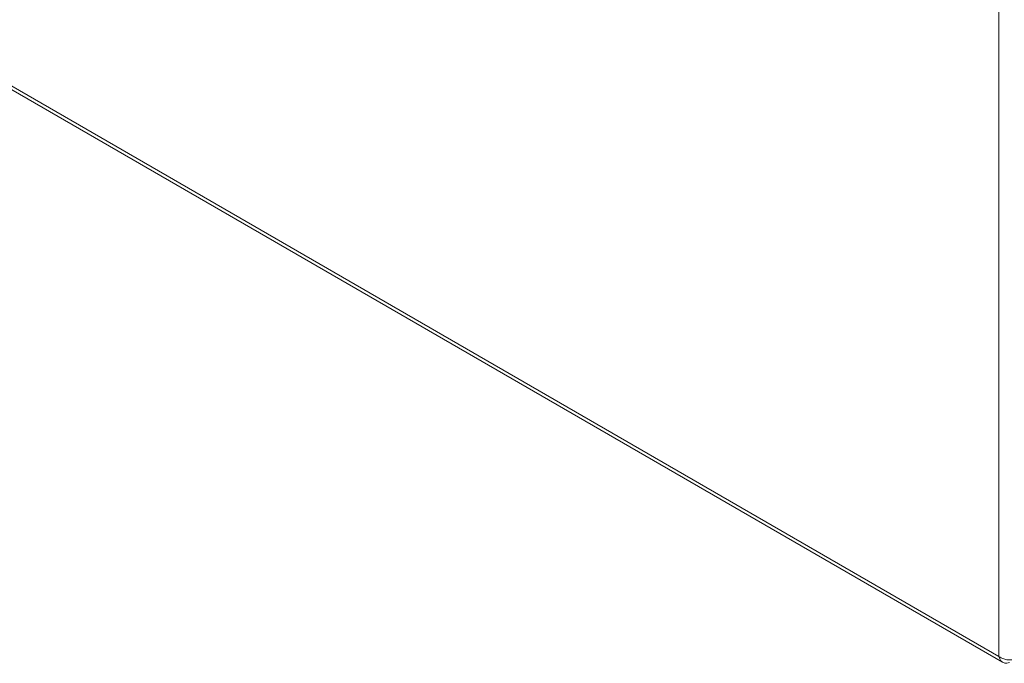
# Model space of a CAD drawing. Header units: inches. Extents: x 8 to 265, y 5 to 155.
# Tile 137 of 152: x 239.14 to 245.85, y 123.86 to 128.24. Entities that reach past the tile are written whole.
import ezdxf

# ---------------------------------------------------------------- set-up
doc = ezdxf.new("R2010")
doc.units = ezdxf.units.IN
doc.header["$LTSCALE"] = 16
doc.header["$MEASUREMENT"] = 0
doc.layers.add('Visible (ANSI)', color=7, linetype='Continuous', lineweight=5)
doc.layers.add('Visible Narrow (ANSI)', color=7, linetype='Continuous', lineweight=5)

msp = doc.modelspace()

# ---------------------------------------------------------------- linework, layer by layer
at = {"layer": 'Visible (ANSI)'}
msp.add_line((232.4672, 131.5872), (245.8373, 123.868), dxfattribs=at)
for points in [[(245.9226, 123.8894), (245.9033, 123.8824), (245.8734, 123.8821), (245.8471, 123.8905), (245.8344, 123.8946), (245.8226, 123.9006), (245.8132, 123.9081)], [(245.8132, 123.9081), (245.8169, 123.8837), (245.8315, 123.8662), (245.852, 123.8628), (245.8619, 123.8612), (245.873, 123.8628), (245.8841, 123.8671)]]:
    msp.add_open_spline(points, degree=3, knots=[0, 0, 0, 0, 1.057812, 1.057812, 1.057812, 1.570796, 1.570796, 1.570796, 1.570796], dxfattribs=at)
at = {"layer": 'Visible Narrow (ANSI)'}
for p, q in [((245.8132, 123.9081), (245.8132, 139.3279)), ((232.4593, 131.618), (245.8132, 123.9081))]:
    msp.add_line(p, q, dxfattribs=at)

doc.saveas('drawing.dxf')
